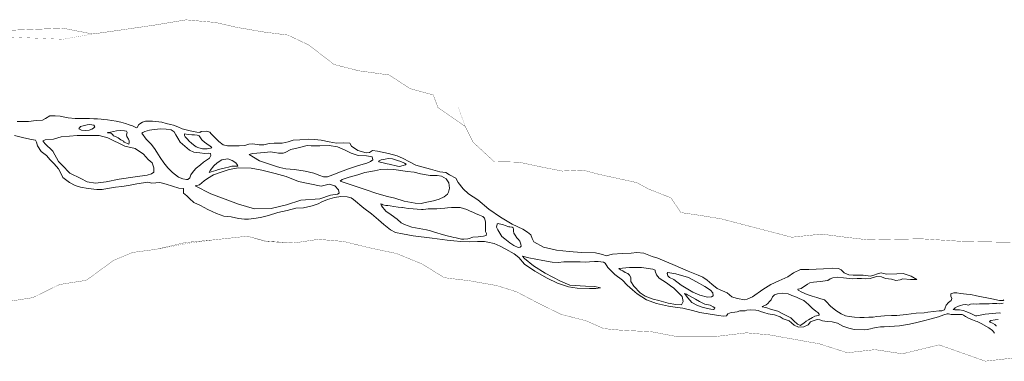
# Model space of a CAD drawing. Header units: metres. Extents: x 347609 to 404409, y 8547781 to 8605413.
# Tile 2 of 39: x 350460 to 352336, y 8548539 to 8549189. Entities that reach past the tile are written whole.
import ezdxf

# ---------------------------------------------------------------- set-up
doc = ezdxf.new("R2010")
doc.units = ezdxf.units.M
doc.layers.add('01. RIO', color=7, linetype='Continuous', lineweight=5, true_color=0x2776bb)
doc.layers.add('02. FAJA MARGINAL', color=5, linetype='Continuous', lineweight=0)
doc.layers.add('PREDIOS INSCRITOS EN LA BASE GRAFICA REGISTRAL (HUAURA) NOMBRE', color=7, linetype='Continuous', true_color=0xfffff0)

# ---------------------------------------------------------------- blocks, each defined once
blk = doc.blocks.new('REIORORI')
at = {"layer": '01. RIO', "color": 152, "lineweight": 15, "true_color": 0x2776bb, "flags": 128}
for points in [[(352131.6, 8548705.3), (352112.6, 8548704.8), (352106.1, 8548706), (352101.9, 8548706.9), (352094.9, 8548705.3), (352087.9, 8548702.5), (352081.2, 8548700.7), (352067.3, 8548703), (352048.4, 8548703), (352040.3, 8548703.7), (352031, 8548706.9), (352025.2, 8548712.7), (352020.3, 8548715.5), (352008.7, 8548715.8), (351991.7, 8548715.1), (351964.1, 8548713.7), (351948, 8548713.4), (351934.6, 8548707.4), (351923.6, 8548699.5), (351906.7, 8548691.8), (351891.1, 8548684.9), (351876, 8548675.6), (351856.6, 8548661.8), (351846.4, 8548657), (351841.7, 8548655.6), (351827.1, 8548658.3), (351817.3, 8548661.6), (351808, 8548669.3), (351799.2, 8548672.7), (351788.8, 8548677.2), (351778.8, 8548685.5), (351769.9, 8548693), (351761.9, 8548698.8), (351752.6, 8548702.5), (351733.8, 8548710.2), (351709.2, 8548720.9), (351675.9, 8548735), (351665, 8548738.5), (351649.5, 8548744.8), (351636, 8548746.2), (351625.5, 8548744.6), (351608.1, 8548744.3), (351589.7, 8548742.7), (351577.6, 8548739.4), (351570.4, 8548742), (351557.1, 8548745), (351530.6, 8548746.2), (351506.9, 8548748), (351483, 8548750.1), (351457.9, 8548756.4), (351439.8, 8548766.2), (351436.5, 8548772.4), (351433.9, 8548779.6), (351427.9, 8548784.5), (351418.7, 8548790.5), (351398.3, 8548799.7), (351376.4, 8548813.2), (351353.9, 8548828.5), (351333.2, 8548846.2), (351315.1, 8548857.8), (351305.3, 8548867.2), (351295.7, 8548879.5), (351291.3, 8548887.6), (351278.8, 8548893.7), (351272, 8548898.1), (351260.4, 8548899.7), (351242.7, 8548904.6), (351214.6, 8548912), (351203.9, 8548918), (351189.7, 8548925.5), (351179.2, 8548930.2), (351162.7, 8548934.4), (351141.6, 8548939), (351132.1, 8548940.2), (351126.7, 8548936.2), (351120, 8548935.5), (351104.2, 8548940.4), (351092.3, 8548948.5), (351088.8, 8548954.1), (351077.2, 8548954.8), (351063.5, 8548954.3), (351049.6, 8548956.8), (351034.3, 8548959.7), (351021.6, 8548961.3), (351010.7, 8548961.5), (350993.9, 8548960.3), (350981.1, 8548959.9), (350971.9, 8548956.5), (350960.2, 8548954.2), (350944.6, 8548953.9), (350935.6, 8548953.2), (350924.9, 8548951), (350916.2, 8548950.8), (350904.4, 8548952.9), (350896.7, 8548952.2), (350889.1, 8548949.5), (350877.9, 8548949.2), (350865.4, 8548949), (350855.7, 8548949.1), (350847.7, 8548951.1), (350839.2, 8548957.1), (350834.1, 8548962.3), (350824.8, 8548972), (350822.2, 8548975.2), (350815.8, 8548977.3), (350806, 8548976.5), (350803.5, 8548974.3), (350797.4, 8548975.3), (350784.6, 8548977.8), (350777.3, 8548979.4), (350769.5, 8548981.6), (350761.4, 8548985.1), (350753.2, 8548988.1), (350747.2, 8548990), (350739.4, 8548991.8), (350731.1, 8548994.1), (350712.8, 8548996.2), (350705.5, 8548996.3), (350699.6, 8548996), (350693.7, 8548994.3), (350687, 8548989.8), (350683.7, 8548983.9), (350682.7, 8548983.6), (350674.8, 8548987.4), (350668.5, 8548989.1), (350661.4, 8548991.9), (350652.6, 8548994.3), (350644.1, 8548996), (350635.3, 8548997.5), (350627.3, 8548998.5), (350620.4, 8548999.5), (350615.2, 8548999.8), (350608.5, 8549000.2), (350601.5, 8549000.6), (350593.2, 8549001), (350585.4, 8549001), (350565.9, 8549001.2), (350552.6, 8549002.3), (350546.2, 8549003.9), (350537.4, 8549005.3), (350527.8, 8549006), (350517.4, 8549005.9), (350509.2, 8549001.3), (350503.6, 8548997.8), (350491.4, 8548997), (350476.5, 8548995.1), (350454.9, 8548995.1)], [(351566.6, 8548678.6), (351557.6, 8548677.5), (351545.8, 8548677.5), (351522.1, 8548678.2), (351505.8, 8548680.6), (351484.7, 8548687.6), (351465.1, 8548697.1), (351441.4, 8548710.6), (351421.9, 8548723.4), (351411.2, 8548736.2), (351402.5, 8548743.2), (351386.5, 8548752), (351375.7, 8548758.3), (351364.3, 8548763), (351352, 8548765.9), (351345.8, 8548766.7), (351332.6, 8548766.8), (351317.1, 8548766), (351300.5, 8548766.7), (351287.4, 8548768.2), (351274.4, 8548769.7), (351245.8, 8548773), (351209.9, 8548777.8), (351189.2, 8548781.6), (351175.9, 8548784.3), (351166.7, 8548788.9), (351154.2, 8548799), (351143.7, 8548808.1), (351130.2, 8548819.5), (351116, 8548830.4), (351095.8, 8548846.9), (351091.7, 8548849.9), (351084.2, 8548851.7), (351072, 8548852.3), (351060, 8548850.8), (351046.6, 8548846.7), (351035.9, 8548842.7), (351028.7, 8548838.4), (351017.4, 8548834.7), (351000.7, 8548831.2), (350986.5, 8548830.2), (350969.7, 8548825.9), (350951.7, 8548822), (350933.8, 8548816.4), (350918.7, 8548812.5), (350906.1, 8548810.6), (350896.2, 8548809.1), (350888.3, 8548809.3), (350877, 8548810.6), (350862.9, 8548813.7), (350849.1, 8548815.1), (350834.9, 8548819.9), (350818.4, 8548828.1), (350804.3, 8548835.5), (350791.9, 8548841.3), (350783.8, 8548848.8), (350778.5, 8548853.6), (350772, 8548858.7), (350771.9, 8548867.9), (350763.4, 8548868.4), (350738.9, 8548875.9), (350727.2, 8548879), (350711.9, 8548878.1), (350703.9, 8548880.1), (350683.2, 8548877), (350667.1, 8548873.7), (350654.8, 8548871.7), (350642.3, 8548870.3), (350627.3, 8548867.8), (350617, 8548866.2), (350606.9, 8548866.2), (350590.5, 8548867.6), (350576, 8548870.6), (350565.5, 8548873.7), (350554.9, 8548879.5), (350542, 8548888.8), (350538.9, 8548896), (350533.9, 8548905.2), (350525.5, 8548914.7), (350518.3, 8548922.5), (350511.1, 8548930.5), (350501, 8548938.3), (350493.8, 8548949.2), (350492.1, 8548956.1), (350490.2, 8548959.8), (350482.6, 8548960.9), (350467.6, 8548964.5), (350450.3, 8548968.7)], [(352317.6, 8548592.4), (352313.9, 8548597.1), (352306.5, 8548602.3), (352292, 8548610.9), (352284.6, 8548614.5), (352281.8, 8548615.1), (352275.4, 8548617.6), (352267.8, 8548620.6), (352262.5, 8548624.1), (352258.4, 8548626.8), (352255.7, 8548628), (352252.5, 8548627.9), (352246.4, 8548627.9), (352242.2, 8548627.7), (352235.2, 8548628), (352229.7, 8548629.2), (352227.5, 8548629.2), (352221.1, 8548627), (352211.1, 8548623.5), (352197, 8548619.7), (352182.4, 8548615.9), (352169.7, 8548612.4), (352155.8, 8548609.4), (352144.3, 8548607.3), (352136.4, 8548606.2), (352127.2, 8548605.5), (352118.1, 8548605.1), (352107.2, 8548604.4), (352100.3, 8548604.2), (352092.3, 8548603), (352086, 8548601.7), (352081.6, 8548600.8), (352075.1, 8548599.6), (352069, 8548598.7), (352050.3, 8548599.4), (352039.9, 8548602.1), (352028.8, 8548605.9), (352018.6, 8548611.5), (352008.2, 8548613.8), (351998.8, 8548614.8), (351989.8, 8548615.9), (351985, 8548617.7), (351979.8, 8548618.2), (351972.1, 8548615.9), (351966.8, 8548613.6), (351962.7, 8548608.4), (351954.5, 8548604.6), (351944.1, 8548604), (351936, 8548607.7), (351930.8, 8548612.3), (351926.1, 8548615.7), (351914.6, 8548619.4), (351909, 8548623.6), (351898.3, 8548627.5), (351886.5, 8548629.4), (351878.3, 8548631.7), (351871.9, 8548633.8), (351867.3, 8548635.3), (351862.5, 8548636.3), (351852.1, 8548636.7), (351845.7, 8548635.9), (351842.4, 8548634.6), (351837.3, 8548634.8), (351832, 8548634.8), (351827.4, 8548633.1), (351822.5, 8548632.1), (351816, 8548631.6), (351809.6, 8548628.9), (351806.7, 8548625.1), (351801.1, 8548624.5), (351791.6, 8548625.9), (351756, 8548631.8), (351741.8, 8548635.5), (351723.5, 8548640), (351709, 8548641.9), (351696.3, 8548643.7), (351673.3, 8548648.6), (351654.3, 8548655.7), (351636.9, 8548667.3), (351628, 8548674.9), (351617.7, 8548683.7), (351608.4, 8548693.4), (351594, 8548704), (351580.8, 8548717.3), (351575.7, 8548725.5), (351572.4, 8548727.4), (351562.3, 8548728.7), (351555.3, 8548728.5), (351546.1, 8548728.1), (351538.5, 8548727.7), (351528, 8548728.1), (351517.6, 8548728.1), (351506.4, 8548727.9), (351497.2, 8548727.9), (351486.2, 8548726.8), (351474.8, 8548727.5), (351456.7, 8548730.7), (351443.3, 8548733.5), (351430, 8548735.9), (351417.9, 8548738.9), (351421.9, 8548734.4), (351439.2, 8548720.3), (351461.3, 8548706.4), (351490.4, 8548691.2), (351508.3, 8548684), (351538.1, 8548681.6), (351555.7, 8548680.9), (351566.6, 8548678.6)], [(352335.5, 8548655.9), (352334.1, 8548654.6), (352327.3, 8548654.5), (352312.8, 8548657.8), (352283.3, 8548663.6), (352272.8, 8548665.9), (352264.5, 8548666.7), (352252.6, 8548668.1), (352246.1, 8548669.2), (352240, 8548669.2), (352234.6, 8548667.2), (352234.2, 8548662.7), (352236.1, 8548658.1), (352234.8, 8548654.4), (352230, 8548650.5), (352225.8, 8548645.9), (352223.7, 8548640.3), (352222.3, 8548636.5), (352217, 8548634.9), (352211.9, 8548634.8), (352190.7, 8548632.1), (352183.4, 8548631.3), (352168.6, 8548630.5), (352149, 8548627.9), (352131.8, 8548626.2), (352121.1, 8548625.9), (352108, 8548625.5), (352101.2, 8548625), (352093.2, 8548624), (352086.4, 8548622.9), (352078.2, 8548622.7), (352069.4, 8548621.9), (352061.1, 8548622.3), (352051, 8548622.8), (352040.8, 8548624.2), (352033.8, 8548625.5), (352025.1, 8548629.3), (352015.4, 8548635.3), (352004.8, 8548643.7), (351996.6, 8548652.3), (351993.4, 8548655.7), (351986.9, 8548658), (351979, 8548660.4), (351970.4, 8548662.8), (351960.8, 8548665.9), (351950.2, 8548670.2), (351943.6, 8548673.9), (351942.8, 8548675.2), (351943.7, 8548676.1), (351949.2, 8548677.5), (351961.1, 8548685.4), (351965.5, 8548688.2), (351972.9, 8548689.7), (351985.1, 8548690.5), (352000.1, 8548692.5), (352004.4, 8548695.6), (352009.3, 8548697.4), (352017.5, 8548698.7), (352029.6, 8548697.6), (352047.4, 8548695.6), (352055.6, 8548696.4), (352064.2, 8548696.5), (352071.4, 8548695.7), (352080.4, 8548696.3), (352086.2, 8548698.6), (352093.1, 8548700.3), (352102.3, 8548699.6), (352110.2, 8548696.3), (352121.1, 8548694.9), (352129.3, 8548692.3), (352137.6, 8548693.9), (352143, 8548695.9)], [(352131.6, 8548705.3), (352143.4, 8548706), (352158.9, 8548700.7), (352169.4, 8548694.6), (352157.5, 8548694.6), (352143, 8548695.9)], [(352329, 8548630.7), (352326.2, 8548631), (352313.9, 8548629.6), (352299.8, 8548628.3), (352287.2, 8548626.1), (352284, 8548625.3), (352281.3, 8548625.5), (352272.3, 8548629.8), (352265.2, 8548632.7), (352257.6, 8548635.2), (352250.7, 8548636.7), (352242, 8548637), (352238.7, 8548637.3), (352240.6, 8548638.6), (352242.6, 8548640.7), (352246.9, 8548643.1), (352253, 8548644.7), (352257.2, 8548646.2), (352262.8, 8548646.6), (352268.1, 8548645.9), (352271.6, 8548647.4), (352277.2, 8548648), (352283.3, 8548647.5), (352288.8, 8548648.2), (352297.7, 8548648.3), (352307.2, 8548648.2), (352314, 8548648.5), (352321.9, 8548648.5), (352327.8, 8548648.1), (352334.3, 8548649.4)], [(352324.6, 8548618.1), (352319.1, 8548617.4), (352310.6, 8548616.5), (352307.8, 8548614.7), (352309.2, 8548613.2), (352313.9, 8548611.5), (352318.3, 8548608.7), (352320.5, 8548606.5), (352321.3, 8548606.2)]]:
    blk.add_lwpolyline(points, dxfattribs=at)
for points in [[(350588.8, 8548989.1), (350576.1, 8548985.9), (350572.8, 8548981.3), (350577.7, 8548979.1), (350585, 8548978.3), (350592.3, 8548979.1), (350597.4, 8548980.5), (350600.9, 8548982.7), (350603.4, 8548985.4), (350601.5, 8548988.1), (350593.6, 8548989.7)], [(350627.1, 8548974), (350628, 8548974.7), (350633.1, 8548975), (350638.6, 8548976.2), (350644.4, 8548977.9), (350652.8, 8548978), (350659.9, 8548977.4), (350663.5, 8548976.8), (350665, 8548974.2), (350663.5, 8548969.7), (350663.9, 8548966.6), (350667, 8548961.7), (350668.6, 8548958.7), (350668.5, 8548954.8), (350667.9, 8548952.3), (350665.1, 8548953.2), (350659.3, 8548956.3), (350657.6, 8548957.9), (350652.6, 8548960.8), (350647.6, 8548964), (350643.6, 8548966), (350638.8, 8548968.3), (350637.4, 8548969.7), (350635.3, 8548972), (350633.6, 8548973.1), (350629.9, 8548973.9), (350628.1, 8548973.9)], [(350692.6, 8548973.2), (350700.9, 8548961.9), (350710.5, 8548952.5), (350716.7, 8548944), (350721.1, 8548937), (350727.5, 8548926.8), (350734.4, 8548916.7), (350742.2, 8548907.4), (350751.2, 8548898.5), (350756.7, 8548894), (350762.6, 8548889.6), (350770.6, 8548886.4), (350777.6, 8548884.9), (350780.4, 8548884.7), (350784.3, 8548888), (350786.4, 8548893.9), (350791.3, 8548900.6), (350796.4, 8548906.6), (350804.5, 8548912.8), (350810.1, 8548918.2), (350816, 8548921.5), (350821.7, 8548925.4), (350824.1, 8548930.8), (350823.5, 8548934.3), (350820.5, 8548934.8), (350813, 8548934.5), (350803.1, 8548935.7), (350792.1, 8548937), (350783.3, 8548940.9), (350774.8, 8548948.5), (350766, 8548956), (350761.6, 8548963.6), (350757.4, 8548969.8), (350754.3, 8548976), (350748.6, 8548979.7), (350739.1, 8548980.7), (350728.8, 8548981.5), (350716.4, 8548980.4), (350707.1, 8548978.7), (350698.6, 8548976.6), (350694.4, 8548974.3)], [(350773.8, 8548972), (350781.1, 8548970.5), (350788.3, 8548969.7), (350793, 8548969.9), (350798.3, 8548969.5), (350801.9, 8548967.9), (350807.3, 8548960.5), (350811.9, 8548955.9), (350816.5, 8548952.6), (350822.9, 8548948.7), (350825.4, 8548946.7), (350826, 8548945.2), (350823.3, 8548944.6), (350817, 8548943.6), (350808.3, 8548943.6), (350801.1, 8548945.1), (350796.3, 8548947.4), (350791.4, 8548951.1), (350787.1, 8548954.1), (350782.9, 8548957.9), (350778.8, 8548962.1), (350775.5, 8548965.9), (350773.8, 8548968.7)], [(350504.2, 8548958.6), (350507.6, 8548953.5), (350523.3, 8548939), (350534, 8548919.4), (350541.2, 8548912.2), (350555.7, 8548897.3), (350576.2, 8548887), (350588.6, 8548880.2), (350604.4, 8548877.7), (350624.8, 8548880.6), (350649.6, 8548885.8), (350680.3, 8548890), (350702.9, 8548893.4), (350711.4, 8548896), (350715.7, 8548899), (350715.7, 8548907.1), (350712.7, 8548916.4), (350704.6, 8548923.3), (350695.6, 8548933.1), (350680.3, 8548943.7), (350660.2, 8548948.4), (350628.2, 8548964.2), (350611.6, 8548968.9), (350569.4, 8548968.9), (350554.9, 8548967.6), (350538.7, 8548965.9), (350524.2, 8548962), (350508.8, 8548960.3)], [(350897.2, 8548932.5), (350905.3, 8548927.3), (350916.7, 8548920.8), (350934.1, 8548914.8), (350949.1, 8548909.9), (350955.9, 8548907.6), (350967.3, 8548905.5), (350975.4, 8548904.4), (350983.7, 8548903.9), (351003.7, 8548901.1), (351020.5, 8548897.2), (351031.7, 8548892.3), (351039, 8548890.2), (351046.5, 8548889.9), (351056.6, 8548893.6), (351071.2, 8548899.8), (351086.8, 8548905.5), (351105.7, 8548911.5), (351121.3, 8548916.1), (351128.3, 8548919.2), (351133.2, 8548922.1), (351131.7, 8548928.1), (351121, 8548929.9), (351104.9, 8548930.9), (351091.7, 8548935.3), (351078.7, 8548941.3), (351065.5, 8548947.3), (351049.4, 8548949.6), (351032, 8548949.1), (351015.4, 8548948.8), (351007.6, 8548949.6), (350990.9, 8548945.2), (350976.9, 8548942.3), (350966, 8548936.6), (350961.9, 8548935.1), (350953, 8548934.8), (350946, 8548936.4), (350937.2, 8548937.7), (350927.3, 8548936.4), (350918.8, 8548935.8), (350911.8, 8548934.8), (350903.4, 8548934.5)], [(350821.2, 8548898.5), (350822.7, 8548902.4), (350830, 8548910.7), (350836, 8548916.4), (350845.4, 8548922.2), (350856.6, 8548924), (350864.9, 8548921.4), (350872, 8548916.7), (350875.1, 8548912.3), (350875.6, 8548910.2), (350872, 8548910.2), (350864.4, 8548910.4), (350857.9, 8548908.6), (350852.2, 8548907.3), (350839.1, 8548903.7), (350833.7, 8548902.4), (350824.8, 8548899.8)], [(351143.5, 8548920.1), (351148.5, 8548922.3), (351156.6, 8548923.8), (351162, 8548924.9), (351170.7, 8548924.1), (351180, 8548921), (351186.6, 8548919.1), (351193.4, 8548915.9), (351196.5, 8548914.2), (351195.2, 8548912.8), (351188.3, 8548911.1), (351184.5, 8548910), (351180.1, 8548910.2), (351174.6, 8548911.8), (351169.1, 8548913.1), (351164.1, 8548914.2), (351160.2, 8548914.9), (351155.1, 8548916.2), (351149.8, 8548917.3), (351146.9, 8548918), (351144.8, 8548918.4)], [(350794.5, 8548873), (350824.4, 8548857.6), (350877.1, 8548838.1), (350907.5, 8548829.4), (350939.4, 8548829.8), (350968.5, 8548836.9), (350995.9, 8548845.6), (351032.1, 8548848.1), (351052, 8548855.1), (351065.3, 8548857.2), (351068.6, 8548858.9), (351067.4, 8548865.5), (351060.7, 8548872.6), (351049.5, 8548875.9), (351034.6, 8548872.1), (350991.4, 8548880.9), (350967.7, 8548890.4), (350946.5, 8548896.6), (350921.6, 8548902.9), (350900.8, 8548906.6), (350877.1, 8548907.4), (350859.3, 8548903.7), (350842.2, 8548898.3), (350829.4, 8548893.7), (350817.7, 8548887.1), (350811.5, 8548882.1), (350802.4, 8548874.6)], [(351070.6, 8548881.9), (351085.9, 8548876.6), (351118.2, 8548866.2), (351140.8, 8548858.1), (351160.6, 8548852.5), (351175.1, 8548849.6), (351192.4, 8548844), (351213.4, 8548840), (351225.1, 8548839.5), (351232.8, 8548841.2), (351248.5, 8548844.4), (351259.4, 8548847.2), (351269.1, 8548852), (351275.1, 8548856.9), (351277.2, 8548860.9), (351278.8, 8548868.6), (351277.6, 8548878.3), (351272.7, 8548886.3), (351263.8, 8548891.6), (351255.8, 8548892.8), (351242.5, 8548892.8), (351223.5, 8548895.6), (351211.4, 8548898.8), (351198.5, 8548900), (351186.4, 8548902), (351173.1, 8548903.7), (351161, 8548904.5), (351147.7, 8548904.1), (351136, 8548901.6), (351117.4, 8548898.4), (351104.5, 8548893.6), (351088, 8548889.5), (351074.6, 8548884.7)], [(351148.2, 8548838.7), (351149.5, 8548834.5), (351158, 8548824.9), (351167.6, 8548817.9), (351179.6, 8548809.3), (351186.9, 8548802.5), (351193.5, 8548799), (351207.1, 8548794.2), (351221.4, 8548791.5), (351235.5, 8548789), (351243, 8548787.2), (351250.6, 8548784.7), (351267.7, 8548779.4), (351274.7, 8548777.7), (351282.7, 8548775.6), (351287.5, 8548774.4), (351291.5, 8548773.6), (351301.9, 8548771.4), (351306.6, 8548771.6), (351314.2, 8548771.9), (351316.2, 8548772.9), (351323.2, 8548774.9), (351333.5, 8548775.9), (351343.8, 8548776.9), (351348.6, 8548778.4), (351349.6, 8548781.9), (351347.9, 8548786.2), (351347.4, 8548793.7), (351347.4, 8548804.5), (351345.9, 8548811.6), (351342.3, 8548814.6), (351336, 8548817.1), (351328.3, 8548820.1), (351323.2, 8548822.6), (351318.4, 8548824.9), (351312.2, 8548827.7), (351305.9, 8548829.9), (351299.3, 8548831.4), (351291.3, 8548831.9), (351283, 8548831.9), (351275.4, 8548830.7), (351269.9, 8548830.2), (351254.8, 8548829.2), (351249, 8548829.2), (351243.3, 8548829.4), (351238.5, 8548829.2), (351233.7, 8548828.7), (351228.7, 8548827.7), (351225.4, 8548827.7), (351217.4, 8548828.4), (351209.6, 8548828.9), (351200, 8548829.7), (351193.5, 8548830.7), (351189.7, 8548831.7), (351187.9, 8548831.7), (351180.9, 8548832.4), (351172.9, 8548833.7), (351165.8, 8548834.7), (351161.8, 8548835.2), (351157.8, 8548835.5), (351152.2, 8548837), (351150.2, 8548837.7)], [(351377.1, 8548799.9), (351373.6, 8548800.8), (351371.7, 8548801.1), (351370, 8548800.2), (351369.1, 8548797.4), (351368.8, 8548793.9), (351371.1, 8548788.9), (351374.9, 8548782.5), (351378.9, 8548776.6), (351384.3, 8548771.9), (351394.1, 8548764.5), (351401.7, 8548759.2), (351409.7, 8548755.4), (351413.4, 8548756), (351415.3, 8548758.2), (351415.1, 8548762.1), (351413.3, 8548767.2), (351410.1, 8548771.2), (351407.3, 8548774), (351404.2, 8548778.7), (351401.8, 8548783), (351401.2, 8548786.7), (351400.7, 8548790.5), (351400.4, 8548793), (351398.4, 8548794.3), (351394.3, 8548794.7), (351391.8, 8548795), (351385.1, 8548797.2), (351382.1, 8548798.6), (351380, 8548799)], [(351601.6, 8548715.6), (351622.3, 8548717.6), (351644.8, 8548717.6), (351666.3, 8548713.9), (351671, 8548712.4), (351670.7, 8548710.4), (351673.7, 8548703.5), (351678.4, 8548697.1), (351692.7, 8548688.4), (351699.9, 8548682.5), (351706.3, 8548678.3), (351716.2, 8548668.7), (351722.6, 8548662), (351724.4, 8548652.9), (351721.4, 8548646.4), (351710.3, 8548646.7), (351695.7, 8548649.2), (351678.2, 8548654.3), (351667, 8548657.1), (351652, 8548662.5), (351642.3, 8548669.2), (351630, 8548681.8), (351624.8, 8548690.4), (351624.5, 8548698.3), (351622.1, 8548703), (351618.9, 8548705.7), (351613.7, 8548707.9), (351609.5, 8548710.9), (351604.8, 8548712.9)], [(351694.9, 8548707.7), (351710.3, 8548705.4), (351734.4, 8548698.2), (351750, 8548690.3), (351765.5, 8548681.1), (351776.1, 8548673.9), (351780.9, 8548668.9), (351781.6, 8548663.7), (351778.6, 8548661.2), (351770.7, 8548661), (351756, 8548664.4), (351742.8, 8548670.4), (351720.7, 8548683.6), (351706.3, 8548694.2), (351698.4, 8548698.2), (351695.4, 8548701.5), (351693.6, 8548705.9)], [(351727.1, 8548668), (351733, 8548659.9), (351740.8, 8548650.6), (351751.4, 8548644.7), (351760.3, 8548642), (351771, 8548639.4), (351777.3, 8548637.7), (351781.9, 8548637.5), (351784.3, 8548638.5), (351784.4, 8548640.3), (351781.8, 8548642.3), (351775.7, 8548645.6), (351765.4, 8548647.6), (351755.6, 8548652.3), (351747.8, 8548656.8), (351742.2, 8548660.4), (351736.3, 8548663.4), (351732.7, 8548665.4), (351730.4, 8548666.6)], [(351874.7, 8548642.2), (351881.8, 8548640.9), (351892.4, 8548637.4), (351904.9, 8548633.9), (351915.8, 8548628.6), (351929.2, 8548621.3), (351935.3, 8548615.8), (351942.3, 8548609.3), (351947.9, 8548607), (351949.2, 8548608.3), (351954.2, 8548611.3), (351958.5, 8548615.4), (351963.4, 8548617.6), (351970.9, 8548622), (351975.5, 8548624.8), (351981.6, 8548625.8), (351983.5, 8548626.5), (351983.7, 8548628.8), (351981, 8548631.5), (351976.9, 8548633.9), (351969.9, 8548639.7), (351963.1, 8548647.1), (351954.4, 8548654.4), (351945.3, 8548658.2), (351940, 8548660.6), (351931.7, 8548664.3), (351924.6, 8548666.9), (351913.7, 8548668.5), (351904, 8548667.2), (351898.3, 8548665.3), (351894.7, 8548661.2), (351891.7, 8548656.1), (351888.9, 8548652.3), (351885.8, 8548649), (351882.5, 8548646.5), (351878, 8548644.3), (351875.7, 8548643.3)]]:
    blk.add_lwpolyline(points, close=True, dxfattribs=at)

msp = doc.modelspace()

# ---------------------------------------------------------------- linework, layer by layer
at = {"layer": '02. FAJA MARGINAL', "color": 5, "true_color": 0x0000ff, "const_width": 0.23}
for points in [[(352367, 8548765), (352258, 8548767), (352178, 8548772), (352123, 8548771), (352077, 8548770), (352034, 8548775), (351988, 8548781), (351931, 8548775), (351889, 8548786), (351797, 8548810), (351754, 8548817), (351720, 8548822), (351701, 8548850), (351658, 8548867), (351636, 8548879), (351563, 8548895), (351533, 8548903), (351494, 8548901), (351458, 8548908), (351411, 8548918), (351364, 8548919), (351324, 8548956), (351309, 8548986), (351296, 8549022), (351248, 8549046), (351204, 8549058), (351164, 8549084), (351106, 8549092), (351059, 8549104), (351011, 8549141), (350971, 8549160), (350924, 8549166), (350872, 8549175), (350833, 8549184), (350777, 8549189), (350717, 8549179), (350655, 8549170), (350599, 8549162), (350542, 8549152), (350279, 8549163)], [(352389, 8548549), (352300, 8548539), (352212, 8548570), (352142, 8548553), (352090, 8548561), (352037, 8548555), (351984, 8548572), (351889, 8548589), (351845, 8548593), (351787, 8548586), (351711, 8548586), (351664, 8548595), (351605, 8548598), (351573, 8548601), (351539, 8548616), (351492, 8548628), (351449, 8548649), (351407, 8548671), (351369, 8548683), (351318, 8548692), (351269, 8548698), (351227, 8548724), (351178, 8548744), (351126, 8548755), (351077, 8548767), (351029, 8548771), (350982, 8548764), (350928, 8548768), (350894, 8548777), (350830, 8548770), (350785, 8548764), (350720, 8548752), (350675, 8548746), (350639, 8548731), (350587, 8548693), (350536, 8548685), (350485, 8548660), (350389, 8548645)]]:
    msp.add_lwpolyline(points, dxfattribs=at)
at = {"layer": 'PREDIOS INSCRITOS EN LA BASE GRAFICA REGISTRAL (HUAURA) NOMBRE', "color": 5, "true_color": 0x0000ff, "const_width": 0.5}
for points in [[(350279, 8549163), (350543, 8549173), (350599, 8549162), (350655, 8549170), (350717, 8549179), (350777, 8549189), (350833, 8549184), (350872, 8549175), (350924, 8549166), (350971, 8549160), (351011, 8549141), (351059, 8549104), (351106, 8549092), (351164, 8549084), (351204, 8549058), (351248, 8549046), (351257, 8549022), (351309, 8548986), (351324, 8548956), (351364, 8548919), (351411, 8548918), (351458, 8548908), (351494, 8548901), (351533, 8548903), (351563, 8548895), (351636, 8548879), (351658, 8548867), (351701, 8548850), (351720, 8548822), (351754, 8548817), (351797, 8548810), (351889, 8548786), (351931, 8548775), (351988, 8548781), (352034, 8548775), (352077, 8548770), (352123, 8548771), (352178, 8548772), (352258, 8548767), (352367, 8548765)], [(350279, 8549163), (350543, 8549173), (350599, 8549162), (350655, 8549170), (350717, 8549179), (350777, 8549189), (350833, 8549184), (350872, 8549175), (350924, 8549166), (350971, 8549160), (351011, 8549141), (351059, 8549104), (351106, 8549092), (351164, 8549084), (351204, 8549058), (351248, 8549046), (351257, 8549022), (351309, 8548986), (351324, 8548956), (351364, 8548919), (351411, 8548918), (351458, 8548908), (351494, 8548901), (351533, 8548903), (351563, 8548895), (351636, 8548879), (351658, 8548867), (351701, 8548850), (351720, 8548822), (351754, 8548817), (351797, 8548810), (351889, 8548786), (351931, 8548775), (351988, 8548781), (352034, 8548775), (352077, 8548770), (352123, 8548771), (352178, 8548772), (352258, 8548767), (352367, 8548765)], [(350389, 8548645), (350485, 8548660), (350536, 8548685), (350587, 8548693), (350639, 8548731), (350675, 8548746), (350720, 8548752), (350776, 8548765), (350830, 8548770), (350894, 8548777), (350929, 8548767), (350982, 8548764), (351029, 8548771), (351077, 8548767), (351126, 8548755), (351178, 8548744), (351227, 8548724), (351269, 8548698), (351318, 8548692), (351369, 8548683), (351407, 8548671), (351449, 8548649), (351492, 8548628), (351539, 8548616), (351573, 8548601), (351605, 8548598), (351664, 8548595), (351711, 8548586), (351787, 8548586), (351845, 8548593), (351889, 8548589), (351984, 8548572), (352037, 8548555), (352090, 8548561), (352142, 8548553), (352212, 8548570), (352300, 8548539), (352389, 8548549)]]:
    msp.add_lwpolyline(points, dxfattribs=at)

# ---------------------------------------------------------------- block references
msp.add_blockref('REIORORI', (0, 0))

doc.saveas('drawing.dxf')
